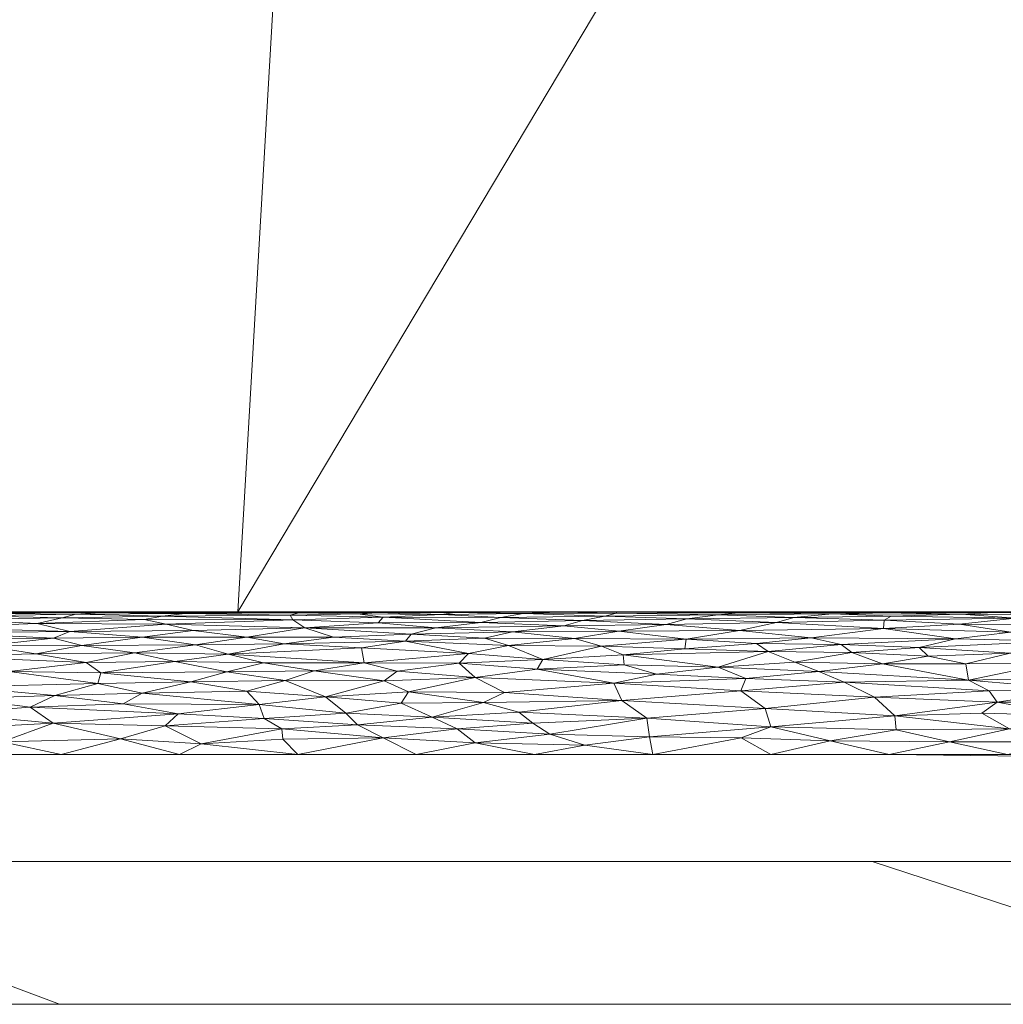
# Model space of a CAD drawing. Header units: millimetres. Extents: x -300 to 300, y 0 to 450.
# Tile 47 of 256: x -158 to -144, y 0 to 14. Entities that reach past the tile are written whole.
import ezdxf

# ---------------------------------------------------------------- set-up
doc = ezdxf.new("R2010")
doc.units = ezdxf.units.MM
doc.layers.add('A-GENM', color=13, linetype='Continuous')

# ---------------------------------------------------------------- blocks, each defined once
blk = doc.blocks.new('MODEL_CCAS0420-1080410R0 - MODEL_CCAS0420-1080410R0-453240-Preview')
at = {"layer": 'A-GENM', "lineweight": 9}
mesh = blk.add_polyface(dxfattribs=at)
corners = [(-296.159, -20, -110), (-295.657, -15.55, -110), (-294.177, -11.323, -110), (-291.793, -7.531, -110), (-288.625, -4.364, -110), (-284.831, -1.981, -110), (-280.602, -0.502, -110), (-276.147, 0, -110), (276.147, 0, -110), (280.596, -0.501, -110), (284.825, -1.978, -110), (288.619, -4.359, -110), (291.788, -7.525, -110), (294.174, -11.316, -110), (295.656, -15.545, -110), (296.159, -20, -110), (296.159, -426.171, -110), (295.658, -430.617, -110), (294.182, -434.842, -110), (291.802, -438.632, -110), (288.638, -441.797, -110), (284.848, -444.179, -110), (280.622, -445.657, -110), (276.171, -446.159, -110), (-276.171, -446.159, -110), (-280.617, -445.658, -110), (-284.842, -444.182, -110), (-288.632, -441.802, -110), (-291.797, -438.638, -110), (-294.179, -434.848, -110), (-295.657, -430.622, -110), (-296.159, -426.171, -110)]
mesh.append_faces([[corners[k] for k in face] for face in [(15, 12, 13, 14)]], dxfattribs={"vtx0": -1})
mesh.append_faces([[corners[k] for k in face] for face in [(16, 8, 15)]], dxfattribs={"vtx0": -1, "vtx1": -1})
mesh.append_faces([[corners[k] for k in face] for face in [(24, 31, 7, 8)]], dxfattribs={"vtx0": -1, "vtx1": -1, "vtx3": -1})
mesh.append_faces([[corners[k] for k in face] for face in [(31, 24, 25, 30), (18, 21, 22, 17), (17, 22, 23, 16)]], dxfattribs={"vtx0": -1, "vtx2": -1})
mesh.append_faces([[corners[k] for k in face] for face in [(0, 3, 4, 5), (0, 5, 6, 7)]], dxfattribs={"vtx0": -1, "vtx3": -1})
mesh.append_faces([[corners[k] for k in face] for face in [(28, 29, 27)]], dxfattribs={"vtx1": -1})
mesh.append_faces([[corners[k] for k in face] for face in [(25, 26, 30), (11, 12, 15, 10), (9, 10, 15, 8), (31, 0, 7)]], dxfattribs={"vtx1": -1, "vtx2": -1})
mesh.append_faces([[corners[k] for k in face] for face in [(23, 24, 8, 16)]], dxfattribs={"vtx1": -1, "vtx2": -1, "vtx3": -1})
mesh.append_faces([[corners[k] for k in face] for face in [(26, 27, 29, 30)]], dxfattribs={"vtx1": -1, "vtx3": -1})
mesh.append_faces([[corners[k] for k in face] for face in [(19, 20, 21, 18)]], dxfattribs={"vtx2": -1})
mesh.append_faces([[corners[k] for k in face] for face in [(0, 1, 2, 3)]], dxfattribs={"vtx3": -1})
mesh = blk.add_polyface(dxfattribs=at)
corners = [(279.918, 0, -2), (278.032, 0, -56), (276.147, 0, -110), (-276.147, 0, -110), (-278.032, 0, -56), (-279.918, 0, -2), (0, 0, -2)]
mesh.append_faces([[corners[k] for k in face] for face in [(6, 3, 4, 5)]], dxfattribs={"vtx0": -1})
mesh.append_faces([[corners[k] for k in face] for face in [(3, 6, 2)]], dxfattribs={"vtx0": -1, "vtx1": -1})
mesh.append_faces([[corners[k] for k in face] for face in [(1, 2, 6, 0)]], dxfattribs={"vtx1": -1})
mesh = blk.add_polyface(dxfattribs=at)
corners = [(279.918, 0, -2), (0, 0, -2), (-279.918, 0, -2), (-279.918, -0.586, -0.586), (-279.918, -2), (0, -2), (279.918, -2), (279.918, -0.586, -0.586), (-146.072, 0, -2), (-139.959, -2), (-209.938, -2), (-246.456, -2), (-73.036, 0, -2), (-212.995, 0, -2), (-69.979, -2), (-246.456, 0, -2), (146.072, -2), (139.959, 0, -2), (209.938, 0, -2), (246.456, 0, -2), (73.036, -2), (212.995, -2), (69.979, 0, -2), (246.456, -2), (-36.518, 0, -2), (-34.99, -2), (-52.485, -2), (34.99, 0, -2), (36.518, -2), (18.259, -2), (-263.187, -2), (-109.554, 0, -2), (-104.969, -2), (-122.464, -2), (263.187, 0, -2), (104.969, 0, -2), (109.554, -2), (91.295, -2), (-174.949, -2), (-179.533, 0, -2), (-162.803, 0, -2), (179.533, -2), (174.949, 0, -2), (192.444, 0, -2), (-157.454, -2), (-127.813, 0, -2), (-18.259, 0, -2), (-17.495, -2), (-229.726, 0, -2), (-228.197, -2), (229.726, -2), (228.197, 0, -2), (54.777, -2), (52.485, 0, -2), (-87.474, -2), (-91.295, 0, -2), (127.813, -2), (122.464, 0, -2), (-196.264, 0, -2), (-192.444, -2), (157.454, 0, -2), (162.803, -2), (-54.777, 0, -2), (17.495, 0, -2), (-263.187, 0, -2), (263.187, -2), (87.474, 0, -2), (196.264, -2)]
mesh.append_faces([[corners[k] for k in face] for face in [(44, 40, 38), (45, 33, 31), (46, 47, 1), (50, 51, 21), (52, 53, 28), (54, 55, 32), (56, 57, 36), (58, 59, 39), (60, 61, 42)]], dxfattribs={"vtx0": -1, "vtx1": -1})
mesh.append_faces([[corners[k] for k in face] for face in [(34, 65, 7), (30, 64, 3)]], dxfattribs={"vtx0": -1, "vtx1": -1, "vtx2": -1})
mesh.append_faces([[corners[k] for k in face] for face in [(5, 63, 1, 47), (42, 61, 41, 43), (19, 23, 65, 34), (32, 55, 31, 33), (28, 53, 27, 29), (39, 59, 38, 40), (36, 57, 35, 37), (21, 51, 18, 67), (63, 5, 29, 27), (67, 18, 43, 41), (37, 35, 66)]], dxfattribs={"vtx0": -1, "vtx2": -1})
mesh.append_faces([[corners[k] for k in face] for face in [(2, 3, 64)]], dxfattribs={"vtx1": -1})
mesh.append_faces([[corners[k] for k in face] for face in [(25, 47, 46, 24), (9, 33, 45, 8), (8, 40, 44, 9), (49, 10, 13, 48), (11, 49, 48, 15), (19, 51, 50, 23), (20, 37, 66, 22), (26, 25, 24, 62), (14, 26, 62, 12), (22, 53, 52, 20), (30, 11, 15, 64), (12, 55, 54, 14), (17, 57, 56, 16), (10, 59, 58, 13), (16, 61, 60, 17)]], dxfattribs={"vtx1": -1, "vtx3": -1})
mesh.append_faces([[corners[k] for k in face] for face in [(3, 4, 30), (65, 6, 7), (7, 0, 34)]], dxfattribs={"vtx2": -1})
mesh = blk.add_polyface(dxfattribs=at)
corners = [(-279.918, -2), (-292.651, -7.27), (-297.929, -20), (-297.929, -224.97), (-297.929, -429.94), (-292.661, -442.661), (-279.94, -447.929), (0, -447.929), (279.94, -447.929), (292.661, -442.661), (297.929, -429.94), (297.929, -224.97), (297.929, -20), (292.651, -7.27), (279.918, -2), (0, -2), (0, -3.5), (13.257, -3.5), (26.515, -3.5), (39.772, -3.5), (53.029, -3.5), (66.287, -3.5), (79.544, -3.5), (92.801, -3.5), (106.059, -3.5), (119.316, -3.5), (132.573, -3.5), (145.831, -3.5), (159.088, -3.5), (172.345, -3.5), (185.603, -3.5), (198.86, -3.5), (212.117, -3.5), (225.375, -3.5), (238.632, -3.5), (251.889, -3.5), (265.147, -3.5), (278.404, -3.5), (291.028, -7.487), (296.497, -19.511), (296.5, -32.769), (296.5, -46.026), (296.5, -59.283), (296.5, -72.541), (296.5, -85.798), (296.5, -99.055), (296.5, -112.313), (296.5, -125.57), (296.5, -138.827), (296.5, -152.085), (296.5, -165.342), (296.5, -178.599), (296.5, -191.857), (296.5, -205.114), (296.5, -218.371), (296.5, -231.629), (296.5, -244.886), (296.5, -258.143), (296.499, -271.401), (296.499, -284.658), (296.499, -297.915), (296.499, -311.173), (296.499, -324.43), (296.499, -337.687), (296.5, -350.945), (296.5, -364.202), (296.5, -377.459), (296.5, -390.717), (296.5, -403.974), (296.5, -417.231), (296.497, -430.489), (291.028, -442.513), (278.404, -446.5), (265.147, -446.5), (251.889, -446.5), (238.632, -446.5), (225.375, -446.5), (212.117, -446.5), (198.86, -446.5), (185.603, -446.5), (172.345, -446.5), (159.088, -446.5), (145.831, -446.5), (132.573, -446.5), (119.316, -446.5), (106.059, -446.5), (92.801, -446.5), (79.544, -446.5), (66.287, -446.5), (53.029, -446.5), (39.772, -446.5), (26.515, -446.5), (13.257, -446.5), (0, -446.5), (-12.926, -446.5), (-25.852, -446.5), (-38.777, -446.5), (-51.703, -446.5), (-64.629, -446.5), (-77.555, -446.5), (-90.48, -446.5), (-103.406, -446.5), (-116.332, -446.5), (-129.258, -446.5), (-142.183, -446.5), (-155.109, -446.5), (-168.035, -446.5), (-180.961, -446.5), (-193.887, -446.5), (-206.812, -446.5), (-219.738, -446.5), (-232.664, -446.5), (-245.59, -446.5), (-258.515, -446.5), (-271.441, -446.5), (-284.356, -445.968), (-294.544, -438.124), (-296.5, -425.35), (-296.5, -412.424), (-296.5, -399.498), (-296.5, -386.572), (-296.5, -373.646), (-296.5, -360.721), (-296.5, -347.795), (-296.499, -334.869), (-296.499, -321.943), (-296.499, -309.018), (-296.499, -296.092), (-296.499, -283.166), (-296.499, -270.24), (-296.5, -257.315), (-296.5, -244.389), (-296.5, -231.463), (-296.5, -218.537), (-296.5, -205.611), (-296.5, -192.686), (-296.5, -179.76), (-296.5, -166.834), (-296.5, -153.908), (-296.5, -140.983), (-296.5, -128.057), (-296.5, -115.131), (-296.5, -102.205), (-296.5, -89.28), (-296.5, -76.354), (-296.5, -63.428), (-296.5, -50.502), (-296.5, -37.576), (-296.5, -24.651), (-294.544, -11.876), (-284.356, -4.032), (-271.441, -3.5), (-258.515, -3.5), (-245.59, -3.5), (-232.664, -3.5), (-219.738, -3.5), (-206.812, -3.5), (-193.887, -3.5), (-180.961, -3.5), (-168.035, -3.5), (-155.109, -3.5), (-142.183, -3.5), (-129.258, -3.5), (-116.332, -3.5), (-103.406, -3.5), (-90.48, -3.5), (-77.555, -3.5), (-64.629, -3.5), (-51.703, -3.5), (-38.777, -3.5), (-25.852, -3.5), (-12.926, -3.5), (-294.538, -438.129), (-294.547, -438.108)]
mesh.append_faces([[corners[k] for k in face] for face in [(116, 172, 173)]])
mesh.append_faces([[corners[k] for k in face] for face in [(118, 4, 117), (6, 115, 5), (115, 6, 114), (7, 104, 6), (1, 150, 0), (151, 0, 150)]], dxfattribs={"vtx0": -1, "vtx1": -1})
mesh.append_faces([[corners[k] for k in face] for face in [(4, 124, 125), (7, 99, 100), (2, 148, 149), (149, 1, 2), (2, 141, 142), (0, 151, 152), (0, 160, 161, 15), (15, 165, 166), (15, 170, 171), (8, 81, 82, 7), (8, 72, 73), (11, 61, 62, 10), (12, 46, 47, 11), (38, 13, 14, 37), (13, 38, 39, 12)]], dxfattribs={"vtx0": -1, "vtx2": -1})
mesh.append_faces([[corners[k] for k in face] for face in [(4, 118, 119, 120), (4, 120, 121, 122), (3, 128, 129, 130), (3, 130, 131, 132), (3, 138, 139, 140), (0, 154, 155, 156), (0, 156, 157, 158), (15, 161, 162, 163), (15, 163, 164, 165), (8, 73, 74, 75), (7, 86, 87, 88), (7, 83, 84, 85), (10, 68, 69, 70), (11, 55, 56, 57), (14, 28, 29, 30), (14, 32, 33, 34), (15, 19, 20, 21), (12, 44, 45, 46), (11, 49, 50, 51), (11, 47, 48, 49), (12, 39, 40, 41)]], dxfattribs={"vtx0": -1, "vtx3": -1})
mesh.append_faces([[corners[k] for k in face] for face in [(123, 124, 4, 122), (127, 128, 3, 126), (113, 114, 6, 112), (111, 112, 6, 110), (109, 110, 6, 108), (107, 108, 6, 106), (96, 97, 7, 95), (105, 106, 6, 104), (103, 104, 7, 102), (101, 102, 7, 100), (98, 99, 7, 97), (94, 95, 7, 93), (135, 136, 3, 134), (137, 138, 3, 136), (133, 134, 3, 132), (145, 146, 2, 144), (147, 148, 2, 146), (143, 144, 2, 142), (149, 150, 1), (153, 154, 0, 152), (159, 160, 0, 158), (169, 170, 15, 168), (167, 168, 15, 166), (78, 79, 8, 77), (80, 81, 8, 79), (76, 77, 8, 75), (91, 92, 7, 90), (89, 90, 7, 88), (85, 86, 7), (82, 83, 7), (67, 68, 10, 66), (65, 66, 10, 64), (60, 61, 11, 59), (58, 59, 11, 57), (63, 64, 10, 62), (54, 55, 11, 53), (26, 27, 15, 25), (31, 32, 14, 30), (16, 17, 15, 171), (18, 19, 15, 17), (24, 25, 15, 23), (22, 23, 15, 21), (34, 35, 14), (52, 53, 11, 51), (36, 37, 14, 35), (42, 43, 12, 41), (43, 44, 12), (92, 93, 7)]], dxfattribs={"vtx1": -1, "vtx2": -1})
mesh.append_faces([[corners[k] for k in face] for face in [(3, 4, 125, 126), (2, 3, 140, 141), (71, 72, 8, 9), (70, 71, 9, 10), (27, 28, 14, 15)]], dxfattribs={"vtx1": -1, "vtx3": -1})
mesh.append_faces([[corners[k] for k in face] for face in [(4, 173, 117), (115, 172, 5)]], dxfattribs={"vtx2": -1})
mesh = blk.add_polyface(dxfattribs=at)
corners = [(144.319, -4.238, -0.148), (142.517, -4.236, -0.147), (143.178, -4.412, -0.227), (144.76, -4.772, -0.458), (143.593, -4.777, -0.463), (144.137, -4.923, -0.595), (143.328, -3.679, -0.009), (144.147, -3.862, -0.037), (144.989, -3.679, -0.009), (144.174, -3.5), (144.064, -5.414, -1.418), (144.823, -5.469, -1.651), (145.804, -5.44, -1.512), (143.015, -5.466, -1.632), (142.373, -5.215, -0.972), (144.13, -5.219, -0.978), (143.474, -5.091, -0.788), (144.362, -5.494, -1.839), (145.412, -5.001, -0.677), (144.903, -5.122, -0.83), (142.641, -4.94, -0.612), (144.431, -4.394, -0.218), (145.286, -4.882, -0.554), (142.851, -5.493, -1.83), (144.849, -5.331, -1.195), (145.902, -5.383, -1.326), (143.607, -5.5, -2), (145.118, -5.5, -2), (145.874, -5.494, -1.837), (143.381, -5.321, -1.173), (144.719, -4.543, -0.299), (142.704, -4.59, -0.328), (146.037, -4.307, -0.177), (144.534, -4.08, -0.092), (143.305, -4.047, -0.082), (145.831, -3.5), (145.735, -3.847, -0.034), (145.754, -4.043, -0.081), (142.516, -3.5), (145.912, -5.269, -1.067), (145.927, -4.772, -0.459), (146.463, -4.516, -0.283)]
mesh.append_faces([[corners[k] for k in face] for face in [(0, 1, 2), (3, 4, 5), (6, 7, 8), (6, 8, 9), (10, 11, 12), (11, 10, 13), (14, 15, 16), (13, 17, 11), (18, 16, 19), (19, 16, 15), (4, 20, 5), (21, 0, 2), (3, 5, 22), (17, 13, 23), (24, 10, 25), (17, 27, 28), (11, 17, 28), (23, 26, 17), (10, 12, 25), (24, 15, 29), (18, 5, 16), (4, 30, 31), (31, 30, 2), (21, 32, 0), (0, 33, 34), (33, 7, 34), (36, 7, 37), (0, 34, 1), (7, 36, 8), (39, 19, 15), (16, 5, 20), (22, 5, 18), (40, 30, 3), (30, 4, 3), (15, 24, 39), (10, 24, 29), (2, 30, 21), (21, 30, 41), (0, 37, 33), (7, 33, 37)]], dxfattribs={"vtx0": -1, "vtx1": -1, "vtx2": -1})
mesh.append_faces([[corners[k] for k in face] for face in [(8, 35, 9), (6, 9, 38)]], dxfattribs={"vtx0": -1, "vtx2": -1})
mesh.append_faces([[corners[k] for k in face] for face in [(26, 27, 17)]], dxfattribs={"vtx1": -1, "vtx2": -1})
mesh = blk.add_polyface(dxfattribs=at)
corners = [(145.874, -5.494, -1.837), (147.943, -5.49, -1.797), (146.63, -5.473, -1.67), (145.754, -4.043, -0.081), (147.571, -4.146, -0.114), (147.488, -3.892, -0.043), (145.831, -3.5), (146.659, -3.693, -0.011), (147.488, -3.5), (144.989, -3.679, -0.009), (144.319, -4.238, -0.148), (146.037, -4.307, -0.177), (146.463, -4.516, -0.283), (147.839, -4.569, -0.315), (147.909, -4.394, -0.218), (146.356, -4.932, -0.604), (146.505, -5.043, -0.727), (147.528, -4.948, -0.62), (147.691, -5.06, -0.748), (146.926, -5.138, -0.852), (145.902, -5.383, -1.326), (147.411, -5.353, -1.247), (145.912, -5.269, -1.067), (148.226, -5.458, -1.591), (147.167, -5.421, -1.443), (147.93, -5.24, -1.014), (144.849, -5.331, -1.195), (146.816, -4.664, -0.378), (147.153, -4.798, -0.479), (148.227, -4.728, -0.424), (145.927, -4.772, -0.459), (145.118, -5.5, -2), (146.63, -5.5, -2), (145.804, -5.44, -1.512), (144.823, -5.469, -1.651), (144.903, -5.122, -0.83), (145.735, -3.847, -0.034), (144.431, -4.394, -0.218), (147.904, -3.737, -0.016), (144.719, -4.543, -0.299), (145.286, -4.882, -0.554), (145.412, -5.001, -0.677), (144.76, -4.772, -0.458)]
mesh.append_faces([[corners[k] for k in face] for face in [(6, 7, 8)]], dxfattribs={"vtx0": -1, "vtx1": -1})
mesh.append_faces([[corners[k] for k in face] for face in [(0, 1, 2), (3, 4, 5), (9, 7, 6), (10, 11, 3), (12, 13, 14), (15, 16, 17), (18, 16, 19), (20, 21, 22), (2, 23, 24), (22, 25, 19), (21, 20, 24), (26, 20, 22), (27, 28, 29), (11, 12, 14), (22, 21, 25), (28, 30, 15), (1, 0, 32), (33, 2, 24), (0, 2, 34), (24, 20, 33), (2, 33, 34), (22, 19, 35), (11, 4, 3), (36, 5, 7), (14, 4, 11), (11, 37, 12), (36, 7, 9), (7, 38, 8), (38, 7, 5), (5, 36, 3), (30, 27, 39), (16, 35, 19), (27, 13, 12), (39, 27, 12), (27, 30, 28), (15, 30, 40), (15, 40, 41), (40, 30, 42), (16, 15, 41), (28, 15, 17), (35, 16, 41), (17, 16, 18)]], dxfattribs={"vtx0": -1, "vtx1": -1, "vtx2": -1})
mesh.append_faces([[corners[k] for k in face] for face in [(0, 31, 32)]], dxfattribs={"vtx0": -1, "vtx2": -1})
mesh = blk.add_polyface(dxfattribs=at)
corners = [(147.571, -4.146, -0.114), (149.225, -4.01, -0.072), (147.488, -3.892, -0.043), (147.943, -5.49, -1.797), (149.653, -5.5, -2), (149.653, -5.483, -1.74), (149.189, -3.752, -0.018), (146.63, -5.5, -2), (148.142, -5.5, -2), (147.909, -4.394, -0.218), (149.689, -4.501, -0.275), (149.579, -4.257, -0.156), (149.543, -4.758, -0.447), (148.227, -4.728, -0.424), (149.559, -4.899, -0.571), (146.926, -5.138, -0.852), (147.93, -5.24, -1.014), (148.676, -5.119, -0.825), (149.62, -5.232, -1.001), (148.956, -5.324, -1.18), (148.226, -5.458, -1.591), (148.666, -5.402, -1.379), (150.129, -5.38, -1.318), (149.815, -5.439, -1.509), (147.411, -5.353, -1.247), (147.528, -4.948, -0.62), (147.167, -5.421, -1.443), (146.63, -5.473, -1.67), (148.696, -4.985, -0.66), (149.863, -5.021, -0.701), (149.091, -4.629, -0.353), (149.145, -3.5), (147.488, -3.5), (147.904, -3.737, -0.016), (147.839, -4.569, -0.315), (150.094, -3.634, -0.005), (150.391, -5.308, -1.144), (150.239, -5.129, -0.84), (150.586, -3.786, -0.023), (146.816, -4.664, -0.378), (147.691, -5.06, -0.748), (147.153, -4.798, -0.479)]
mesh.append_faces([[corners[k] for k in face] for face in [(0, 1, 2), (3, 4, 5), (1, 6, 2), (9, 10, 11), (0, 9, 11), (12, 13, 14), (15, 16, 17), (18, 16, 19), (20, 3, 5), (21, 22, 19), (23, 21, 20), (23, 22, 21), (18, 17, 16), (21, 19, 24), (25, 14, 13), (19, 16, 24), (26, 21, 24), (3, 20, 27), (5, 23, 20), (21, 26, 20), (28, 17, 29), (1, 0, 11), (13, 12, 30), (10, 9, 34), (31, 6, 35), (19, 36, 18), (17, 18, 37), (1, 38, 6), (39, 13, 34), (28, 29, 14), (17, 37, 29), (14, 25, 28), (28, 25, 40), (34, 13, 30), (25, 13, 41), (15, 17, 40), (28, 40, 17), (34, 30, 10), (2, 6, 33), (33, 6, 31)]], dxfattribs={"vtx0": -1, "vtx1": -1, "vtx2": -1})
mesh.append_faces([[corners[k] for k in face] for face in [(3, 8, 4)]], dxfattribs={"vtx0": -1, "vtx2": -1})
mesh.append_faces([[corners[k] for k in face] for face in [(7, 8, 3), (31, 32, 33)]], dxfattribs={"vtx1": -1, "vtx2": -1})
mesh = blk.add_polyface(dxfattribs=at)
corners = [(150.239, -5.129, -0.84), (151.108, -5.222, -0.983), (151.501, -5.132, -0.843), (149.62, -5.232, -1.001), (150.391, -5.308, -1.144), (150.959, -5.48, -1.716), (151.275, -5.423, -1.449), (149.815, -5.439, -1.509), (151.221, -4.37, -0.206), (149.579, -4.257, -0.156), (149.689, -4.501, -0.275), (151.021, -4.096, -0.097), (149.225, -4.01, -0.072), (151.631, -3.664, -0.008), (150.586, -3.786, -0.023), (151.886, -3.86, -0.036), (151.164, -5.028, -0.709), (149.863, -5.021, -0.701), (148.956, -5.324, -1.18), (150.129, -5.38, -1.318), (150.466, -5.496, -1.866), (151.921, -5.493, -1.829), (151.552, -5.351, -1.242), (149.653, -5.483, -1.74), (151.726, -4.916, -0.587), (150.683, -4.836, -0.512), (151.514, -4.229, -0.145), (150.825, -3.94, -0.054), (151.634, -4.58, -0.322), (150.766, -4.696, -0.4), (151.856, -4.781, -0.465), (150.094, -3.634, -0.005), (149.189, -3.752, -0.018), (152.184, -5.28, -1.089), (150.802, -3.5), (149.145, -3.5), (152.234, -4.025, -0.076), (152.097, -5.466, -1.631), (149.653, -5.5, -2), (151.165, -5.5, -2), (149.543, -4.758, -0.447), (149.559, -4.899, -0.571), (149.091, -4.629, -0.353)]
mesh.append_faces([[corners[k] for k in face] for face in [(35, 31, 34)]], dxfattribs={"vtx0": -1, "vtx1": -1})
mesh.append_faces([[corners[k] for k in face] for face in [(0, 1, 2), (3, 4, 1), (5, 6, 7), (8, 9, 10), (11, 12, 9), (13, 14, 15), (0, 16, 17), (4, 18, 19), (5, 20, 21), (22, 19, 6), (6, 19, 7), (4, 19, 22), (1, 0, 3), (7, 23, 5), (24, 25, 16), (8, 26, 9), (12, 11, 27), (28, 10, 29), (30, 28, 29), (14, 27, 15), (14, 31, 32), (33, 1, 4), (33, 4, 22), (16, 25, 17), (31, 13, 34), (13, 31, 14), (12, 27, 14), (36, 27, 11), (5, 37, 6), (5, 23, 20), (38, 20, 23), (21, 20, 39), (0, 2, 16), (10, 28, 8), (25, 30, 29), (30, 25, 24), (40, 25, 29), (25, 41, 17), (25, 40, 41), (42, 29, 10), (29, 42, 40), (9, 26, 11)]], dxfattribs={"vtx0": -1, "vtx1": -1, "vtx2": -1})
mesh.append_faces([[corners[k] for k in face] for face in [(20, 38, 39)]], dxfattribs={"vtx0": -1, "vtx2": -1})
mesh = blk.add_polyface(dxfattribs=at)
corners = [(152.097, -5.466, -1.631), (153.282, -5.473, -1.673), (152.921, -5.426, -1.459), (152.724, -4.668, -0.38), (151.856, -4.781, -0.465), (153.186, -4.787, -0.471), (153.444, -4.083, -0.093), (153.283, -3.919, -0.049), (152.234, -4.025, -0.076), (153.886, -4.674, -0.385), (151.726, -4.916, -0.587), (151.221, -4.37, -0.206), (152.568, -4.382, -0.212), (151.514, -4.229, -0.145), (151.164, -5.028, -0.709), (151.501, -5.132, -0.843), (152.608, -5.091, -0.787), (154.021, -5.28, -1.088), (152.184, -5.28, -1.089), (152.991, -5.349, -1.238), (151.275, -5.423, -1.449), (152.527, -5.188, -0.927), (151.108, -5.222, -0.983), (152.677, -5.5, -2), (151.921, -5.493, -1.829), (151.165, -5.5, -2), (150.959, -5.48, -1.716), (152.459, -3.5), (151.631, -3.664, -0.008), (152.92, -3.737, -0.016), (151.552, -5.351, -1.242), (151.886, -3.86, -0.036), (150.802, -3.5), (153.728, -4.311, -0.179), (152.908, -4.534, -0.294), (150.825, -3.94, -0.054), (151.021, -4.096, -0.097), (152.669, -4.221, -0.141), (153.618, -5.146, -0.864), (153.223, -4.997, -0.673), (151.634, -4.58, -0.322), (153.01, -5.491, -1.808), (154.117, -3.5)]
mesh.append_faces([[corners[k] for k in face] for face in [(23, 24, 25), (32, 28, 27), (27, 29, 42)]], dxfattribs={"vtx0": -1, "vtx1": -1})
mesh.append_faces([[corners[k] for k in face] for face in [(0, 1, 2), (3, 4, 5), (6, 7, 8), (5, 9, 3), (4, 10, 5), (11, 12, 13), (14, 15, 16), (17, 18, 19), (0, 2, 20), (18, 21, 22), (26, 24, 0), (27, 28, 29), (20, 2, 30), (31, 8, 7), (33, 12, 34), (29, 28, 31), (15, 22, 21), (19, 18, 30), (17, 21, 18), (2, 19, 30), (7, 29, 31), (35, 8, 31), (13, 8, 36), (8, 37, 6), (16, 15, 21), (38, 16, 21), (16, 39, 10), (12, 33, 37), (13, 12, 37), (40, 12, 11), (34, 3, 9), (40, 3, 34), (3, 40, 4), (12, 40, 34), (16, 10, 14), (5, 10, 39), (41, 0, 24), (0, 41, 1), (23, 41, 24), (8, 13, 37)]], dxfattribs={"vtx0": -1, "vtx1": -1, "vtx2": -1})
mesh = blk.add_polyface(dxfattribs=at)
corners = [(155.113, -4.662, -0.376), (153.886, -4.674, -0.385), (154.599, -4.788, -0.472), (154.831, -4.391, -0.216), (154.659, -4.201, -0.134), (153.728, -4.311, -0.179), (154.102, -5.489, -1.789), (155.7, -5.479, -1.712), (154.226, -5.454, -1.573), (152.608, -5.091, -0.787), (153.618, -5.146, -0.864), (154.31, -5.054, -0.74), (153.444, -4.083, -0.093), (154.587, -4.006, -0.07), (154.292, -4.539, -0.296), (153.283, -3.919, -0.049), (154.34, -3.863, -0.037), (152.92, -3.737, -0.016), (155.616, -4.519, -0.285), (153.223, -4.997, -0.673), (155.092, -4.908, -0.579), (153.186, -4.787, -0.471), (155.551, -5.041, -0.724), (154.831, -5.149, -0.868), (154.021, -5.28, -1.088), (153.282, -5.473, -1.673), (153.01, -5.491, -1.808), (154.188, -5.388, -1.339), (155.961, -5.33, -1.193), (156.012, -5.442, -1.519), (152.921, -5.426, -1.459), (152.677, -5.5, -2), (154.188, -5.5, -2), (155.759, -5.495, -1.858), (152.991, -5.349, -1.238), (154.326, -3.718, -0.014), (154.117, -3.5), (152.669, -4.221, -0.141), (152.527, -5.188, -0.927), (152.908, -4.534, -0.294), (155.795, -4.073, -0.09), (155.581, -5.242, -1.018), (155.469, -3.651, -0.007), (155.975, -3.906, -0.046)]
mesh.append_faces([[corners[k] for k in face] for face in [(0, 1, 2), (3, 4, 5), (6, 7, 8), (9, 10, 11), (12, 4, 13), (1, 0, 14), (15, 16, 17), (0, 18, 14), (19, 20, 21), (22, 11, 23), (23, 10, 24), (6, 25, 26), (24, 27, 28), (8, 29, 27), (30, 8, 27), (8, 25, 6), (32, 6, 26), (32, 33, 6), (34, 30, 27), (24, 34, 27), (35, 36, 17), (16, 15, 13), (15, 12, 13), (5, 4, 12), (5, 12, 37), (24, 10, 38), (10, 23, 11), (14, 5, 39), (4, 40, 13), (14, 18, 3), (5, 14, 3), (39, 1, 14), (2, 21, 20), (21, 2, 1), (11, 20, 19), (24, 41, 23), (20, 11, 22), (11, 19, 9), (30, 25, 8), (42, 35, 16), (42, 36, 35), (43, 16, 13), (17, 16, 35)]], dxfattribs={"vtx0": -1, "vtx1": -1, "vtx2": -1})
mesh.append_faces([[corners[k] for k in face] for face in [(31, 32, 26)]], dxfattribs={"vtx1": -1, "vtx2": -1})
mesh = blk.add_polyface(dxfattribs=at)
corners = [(156.298, -5.148, -0.866), (157.142, -5.032, -0.714), (155.551, -5.041, -0.724), (156.917, -4.496, -0.272), (156.298, -4.363, -0.203), (155.616, -4.519, -0.285), (155.795, -4.073, -0.09), (157.546, -3.939, -0.053), (155.975, -3.906, -0.046), (154.34, -3.863, -0.037), (155.469, -3.651, -0.007), (156.563, -4.21, -0.137), (154.659, -4.201, -0.134), (154.599, -4.788, -0.472), (155.84, -4.804, -0.485), (155.113, -4.662, -0.376), (156.403, -4.928, -0.599), (157.084, -4.791, -0.474), (154.021, -5.28, -1.088), (155.961, -5.33, -1.193), (155.581, -5.242, -1.018), (157.31, -5.228, -0.992), (156.012, -5.442, -1.519), (155.7, -5.479, -1.712), (157.228, -5.468, -1.642), (155.759, -5.495, -1.858), (156.886, -5.492, -1.823), (154.226, -5.454, -1.573), (156.268, -5.393, -1.355), (154.188, -5.388, -1.339), (157.769, -5.337, -1.209), (157.418, -5.419, -1.436), (155.7, -5.5, -2), (154.188, -5.5, -2), (157.211, -5.5, -2), (157.431, -3.5), (155.774, -3.5), (156.603, -3.72, -0.014), (154.117, -3.5), (154.831, -4.391, -0.216), (156.876, -4.648, -0.367), (157.519, -4.329, -0.187), (154.587, -4.006, -0.07), (157.866, -4.165, -0.121), (155.092, -4.908, -0.579), (154.831, -5.149, -0.868), (154.102, -5.489, -1.789)]
mesh.append_faces([[corners[k] for k in face] for face in [(32, 25, 33), (34, 25, 32)]], dxfattribs={"vtx0": -1, "vtx1": -1})
mesh.append_faces([[corners[k] for k in face] for face in [(0, 1, 2), (3, 4, 5), (6, 7, 8), (9, 8, 10), (11, 6, 12), (13, 14, 15), (14, 16, 17), (16, 2, 1), (18, 19, 20), (21, 0, 20), (22, 23, 24), (23, 25, 26), (23, 22, 27), (28, 29, 22), (28, 30, 19), (31, 22, 24), (26, 24, 23), (28, 22, 31), (34, 26, 25), (10, 37, 36), (8, 7, 37), (12, 39, 4), (29, 28, 19), (5, 40, 3), (14, 40, 15), (4, 41, 11), (12, 4, 11), (5, 4, 39), (8, 37, 10), (6, 8, 42), (6, 11, 43), (40, 5, 15), (14, 13, 44), (16, 14, 44), (14, 17, 40), (2, 16, 44), (2, 45, 0), (20, 0, 45), (21, 20, 19), (46, 25, 23)]], dxfattribs={"vtx0": -1, "vtx1": -1, "vtx2": -1})
mesh.append_faces([[corners[k] for k in face] for face in [(10, 36, 38)]], dxfattribs={"vtx0": -1, "vtx2": -1})
mesh.append_faces([[corners[k] for k in face] for face in [(35, 36, 37)]], dxfattribs={"vtx1": -1, "vtx2": -1})
mesh = blk.add_polyface(dxfattribs=at)
corners = [(155.961, -5.33, -1.193), (157.769, -5.337, -1.209), (157.31, -5.228, -0.992), (158.26, -3.678, -0.009), (159.088, -3.5), (157.431, -3.5), (159.324, -5.282, -1.093), (158.963, -5.394, -1.356), (158.723, -5.5, -2), (158.313, -5.496, -1.866), (157.211, -5.5, -2), (156.876, -4.648, -0.367), (157.084, -4.791, -0.474), (158.161, -4.666, -0.379), (159.206, -4.88, -0.553), (157.785, -4.915, -0.586), (158.501, -5.026, -0.706), (156.403, -4.928, -0.599), (156.917, -4.496, -0.272), (157.519, -4.329, -0.187), (156.298, -4.363, -0.203), (159.023, -4.076, -0.091), (157.866, -4.165, -0.121), (158.821, -4.286, -0.168), (157.546, -3.939, -0.053), (159.14, -3.857, -0.036), (156.298, -5.148, -0.866), (157.54, -5.134, -0.847), (157.142, -5.032, -0.714), (158.723, -5.482, -1.73), (157.228, -5.468, -1.642), (156.886, -5.492, -1.823), (158.644, -5.447, -1.54), (157.418, -5.419, -1.436), (159.479, -5.496, -1.866), (158.87, -4.449, -0.246), (159.545, -4.585, -0.325), (155.795, -4.073, -0.09), (156.603, -3.72, -0.014), (156.268, -5.393, -1.355), (156.563, -4.21, -0.137), (159.08, -5.209, -0.961), (159.242, -5.124, -0.833)]
mesh.append_faces([[corners[k] for k in face] for face in [(8, 9, 10)]], dxfattribs={"vtx0": -1, "vtx1": -1})
mesh.append_faces([[corners[k] for k in face] for face in [(0, 1, 2), (6, 1, 7), (11, 12, 13), (14, 15, 16), (17, 15, 12), (18, 19, 20), (13, 12, 14), (21, 22, 23), (19, 23, 22), (24, 21, 25), (3, 24, 25), (26, 27, 28), (29, 30, 31), (32, 33, 30), (2, 1, 6), (7, 1, 33), (32, 7, 33), (29, 32, 30), (8, 34, 9), (9, 34, 29), (35, 13, 36), (11, 13, 18), (24, 37, 22), (5, 38, 3), (24, 3, 38), (19, 35, 23), (13, 35, 18), (29, 31, 9), (10, 9, 31), (1, 39, 33), (24, 22, 21), (19, 22, 40), (35, 19, 18), (17, 28, 15), (16, 15, 28), (14, 12, 15), (26, 2, 27), (27, 16, 28), (41, 27, 2), (16, 27, 42), (27, 41, 42), (2, 6, 41)]], dxfattribs={"vtx0": -1, "vtx1": -1, "vtx2": -1})
mesh.append_faces([[corners[k] for k in face] for face in [(3, 4, 5)]], dxfattribs={"vtx0": -1, "vtx2": -1})
mesh = blk.add_polyface(dxfattribs=at)
corners = [(0, -113.079, -5), (74.359, -113.079, -5), (148.718, -113.079, -5), (223.077, -113.079, -5), (294.5, -132.968, -5), (294.499, -81.318, -5), (294.499, -29.667, -5), (258.762, -5.5, -5), (206.609, -5.5, -5), (154.956, -5.5, -5), (103.303, -5.5, -5), (51.652, -5.5, -5), (0, -5.5, -5), (-59.752, -5.5, -5), (-119.504, -5.5, -5), (-179.256, -5.5, -5), (-239.009, -5.5, -5), (-294.499, -25.775, -5), (-289.1, -8.453, -5), (-294.499, -73.214, -5), (-294.5, -132.968, -5), (-275.116, -113.088, -5), (-244.547, -113.079, -5), (-213.979, -113.079, -5), (-183.41, -113.079, -5), (-152.842, -113.079, -5), (-122.274, -113.079, -5), (-91.705, -113.079, -5), (-61.137, -113.079, -5), (-30.568, -113.079, -5), (-119.5, -65, -5), (-114.374, -52.626, -5), (-102, -47.5, -5), (-89.626, -52.626, -5), (-84.5, -65, -5), (-89.626, -77.374, -5), (-102, -82.5, -5), (-114.374, -77.374, -5), (17.5, -65, -5), (12.374, -77.374, -5), (0, -82.5, -5), (-12.374, -77.374, -5), (-17.5, -65, -5), (-12.374, -52.626, -5), (0, -47.5, -5), (12.374, -52.626, -5), (119.5, -65, -5), (114.374, -77.374, -5), (102, -82.5, -5), (89.626, -77.374, -5), (84.5, -65, -5), (89.626, -52.626, -5), (102, -47.5, -5), (114.374, -52.626, -5), (-290.42, -24.284, -5)]
mesh.append_faces([[corners[k] for k in face] for face in [(18, 17, 54)]])
mesh.append_faces([[corners[k] for k in face] for face in [(32, 14, 31), (42, 29, 41), (50, 1, 49), (8, 3, 7), (53, 10, 52)]], dxfattribs={"vtx0": -1, "vtx1": -1})
mesh.append_faces([[corners[k] for k in face] for face in [(13, 34, 42, 43)]], dxfattribs={"vtx0": -1, "vtx1": -1, "vtx3": -1})
mesh.append_faces([[corners[k] for k in face] for face in [(30, 24, 25, 37), (16, 22, 23, 15), (35, 27, 28, 34), (37, 25, 26, 36), (36, 26, 27, 35), (31, 14, 15, 30), (13, 33, 34), (0, 40, 41, 29), (11, 50, 51, 10), (12, 44, 45, 11), (10, 51, 52)]], dxfattribs={"vtx0": -1, "vtx2": -1})
mesh.append_faces([[corners[k] for k in face] for face in [(19, 21, 22, 16), (15, 23, 24, 30), (11, 45, 38, 50)]], dxfattribs={"vtx0": -1, "vtx2": -1, "vtx3": -1})
mesh.append_faces([[corners[k] for k in face] for face in [(20, 21, 19)]], dxfattribs={"vtx1": -1})
mesh.append_faces([[corners[k] for k in face] for face in [(47, 48, 2)]], dxfattribs={"vtx1": -1, "vtx2": -1})
mesh.append_faces([[corners[k] for k in face] for face in [(28, 29, 42, 34), (38, 39, 1, 50), (46, 47, 2, 9)]], dxfattribs={"vtx1": -1, "vtx2": -1, "vtx3": -1})
mesh.append_faces([[corners[k] for k in face] for face in [(13, 14, 32, 33), (12, 13, 43, 44), (39, 40, 0, 1), (48, 49, 1, 2), (2, 3, 8, 9), (53, 46, 9, 10)]], dxfattribs={"vtx1": -1, "vtx3": -1})
mesh.append_faces([[corners[k] for k in face] for face in [(16, 54, 19), (5, 6, 7)]], dxfattribs={"vtx2": -1})
mesh.append_faces([[corners[k] for k in face] for face in [(3, 4, 5, 7)]], dxfattribs={"vtx2": -1, "vtx3": -1})
mesh = blk.add_polyface(dxfattribs=at)
corners = [(154.956, -5.5, -5), (151.165, -5.5, -2), (148.5, -5.5, -5), (193.696, -5.5, -5), (199.538, -5.5, -2), (193.491, -5.5, -2), (174.326, -5.5, -5), (180.783, -5.5, -5), (175.351, -5.5, -2), (108.839, -5.5, -2), (103.303, -5.5, -5), (109.76, -5.5, -5), (142.043, -5.5, -5), (145.118, -5.5, -2), (139.072, -5.5, -2), (120.932, -5.5, -2), (116.217, -5.5, -5), (122.673, -5.5, -5), (157.211, -5.5, -2), (161.413, -5.5, -5), (167.869, -5.5, -5), (163.258, -5.5, -2), (200.152, -5.5, -5), (205.584, -5.5, -2), (187.444, -5.5, -2), (187.239, -5.5, -5), (169.305, -5.5, -2), (181.398, -5.5, -2), (114.885, -5.5, -2), (126.978, -5.5, -2), (129.13, -5.5, -5), (206.609, -5.5, -5), (135.586, -5.5, -5), (133.025, -5.5, -2), (102.792, -5.5, -2), (96.847, -5.5, -5)]
mesh.append_faces([[corners[k] for k in face] for face in [(0, 1, 2), (3, 24, 25), (18, 19, 21), (26, 6, 8), (27, 25, 24), (13, 2, 1), (33, 32, 14), (15, 17, 29)]], dxfattribs={"vtx0": -1, "vtx1": -1})
mesh.append_faces([[corners[k] for k in face] for face in [(3, 4, 5), (9, 10, 11), (12, 13, 14), (15, 16, 17), (22, 23, 4), (26, 20, 6), (4, 3, 22), (3, 5, 24), (20, 26, 21), (27, 7, 25), (29, 17, 30), (7, 27, 8), (18, 0, 19), (13, 12, 2), (33, 30, 32), (10, 9, 34), (30, 33, 29), (16, 15, 28)]], dxfattribs={"vtx0": -1, "vtx2": -1})
mesh.append_faces([[corners[k] for k in face] for face in [(6, 7, 8), (18, 1, 0), (19, 20, 21), (28, 9, 11), (22, 31, 23), (32, 12, 14), (35, 10, 34), (11, 16, 28)]], dxfattribs={"vtx1": -1, "vtx2": -1})

msp = doc.modelspace()

# ---------------------------------------------------------------- block references
at = {"layer": 'A-GENM', "lineweight": 9, "rotation": 180}
msp.add_blockref('MODEL_CCAS0420-1080410R0 - MODEL_CCAS0420-1080410R0-453240-Preview', (0, 0, 850), dxfattribs=at)

doc.saveas('drawing.dxf')
